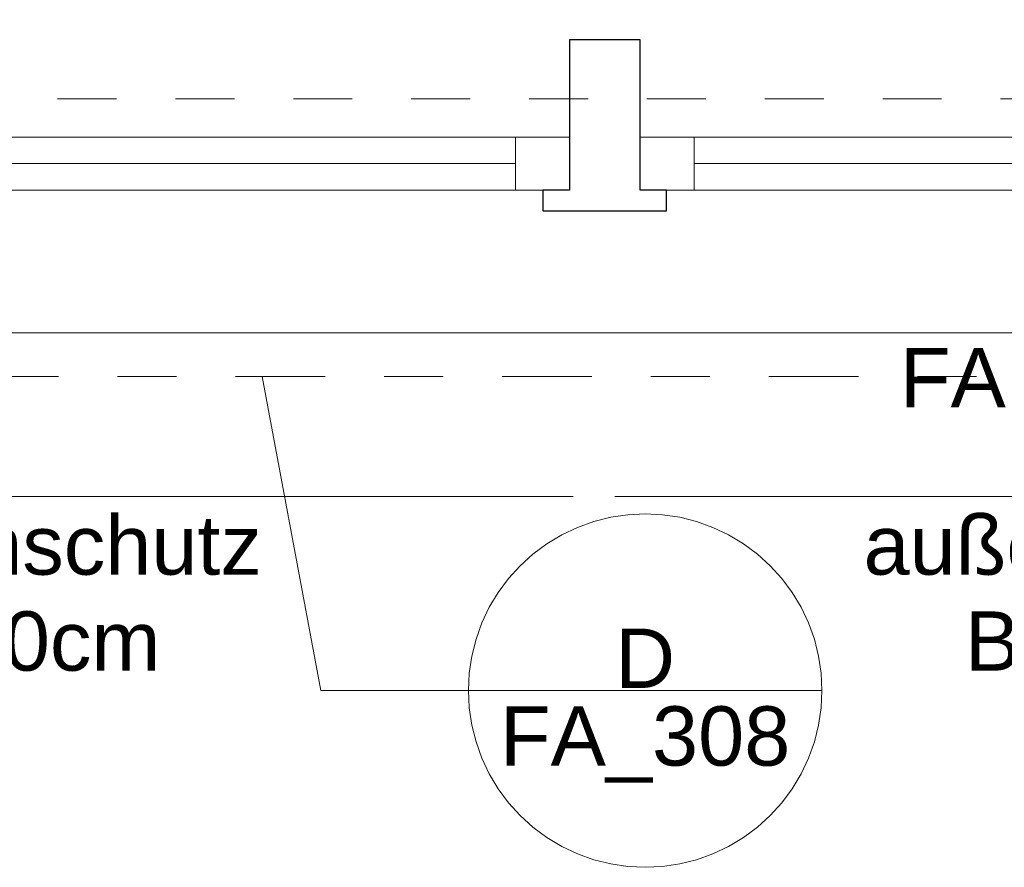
# Model space of a CAD drawing. Header units: metres. Extents: x -180 to 4, y -49 to 6.
# Tile 34 of 256: x -158.59 to -156.91, y -40.95 to -39.51. Entities that reach past the tile are written whole.
import ezdxf

# ---------------------------------------------------------------- set-up
doc = ezdxf.new("R2010")
doc.units = ezdxf.units.M
doc.header["$LTSCALE"] = 0.05
doc.header["$PDMODE"] = 1
doc.header["$PDSIZE"] = -2
doc.linetypes.add('ISO-10 Strichpunktlinie', pattern=[4.699, 3.048, -0.762, 0.127, -0.762])
doc.linetypes.add('Linienart-20', pattern=[2.116531, 1.058062, -1.058469])
doc.layers.get('0').update_dxf_attribs({"lineweight": 25})
for name, color, linetype, lineweight, true_color in [('30 -33 Aussenwände- 7 Fassade_ Elemente', 7, 'Continuous', 9, 0x00aacc), ('30 -35 Decken- 1 Konstruktion-Träger- Stahlbeton', 7, 'Continuous', 13, 0x33aa00), ('70 -72 Beschriftung- 1 Beschriftung allgemein', 7, 'Continuous', 9, 0xff6633), ('70 -72 Beschriftung- 7 Detailverweise', 7, 'Continuous', 9, 0x00dd00), ('70 -72 Beschriftung- 7 Detailverweise Linie', 7, 'Continuous', 9, 0x00dd00), ('70 -76 Bemaßung- 2 Allgemein', 7, 'Continuous', 5, 0x6666cc), ('CW-Unsichtbar', 7, 'Continuous', 9, 0x599559)]:
    doc.layers.add(name, color=color, linetype=linetype, lineweight=lineweight, true_color=true_color)
doc.layers.add('30 -33 Aussenwände- 8 Sonnenschutz', color=7, linetype='Continuous', lineweight=9)
doc.layers.add('Keine', color=7, linetype='Continuous', lineweight=9)
doc.styles.add('Arial', font='arial.ttf')
doc.dimstyles.new('k+k_klein', dxfattribs={"dimtxt": 0.100689, "dimasz": 0.05302, "dimexe": 0.05, "dimexo": 0.15, "dimgap": 0.005, "dimtad": 1, "dimdec": 3, "dimtxsty": 'Arial', "dimblk": 'VW_SLASH-2', "dimblk1": 'VW_SLASH-2', "dimblk2": 'VW_SLASH-2', "dimcen": 0, "dimdle": 0.025, "dimadec": 3, "dimazin": 0, "dimtfac": 0.75, "dimtdec": 3, "dimtix": 1, "dimtmove": 0, "dimatfit": 0, "dimldrblk": 'VW_FILLEDARROW', "dimfxl": 0.1, "dimfxlon": 1, "dimfrac": 2, "dimtolj": 1, "dimarcsym": 0})

# ---------------------------------------------------------------- blocks, each defined once
blk = doc.blocks.new('Gruppe-2186')
at = {"color": 255, "linetype": 'Continuous', "lineweight": 9, "transparency": 33554687}
blk.add_wipeout([(-1.1, 0.035), (-1.1, -0.225), (1.1, -0.225), (1.1, 0.035)], dxfattribs=at).dxf.layer = '30 -33 Aussenwände- 7 Fassade_ Elemente'
at = {"layer": '30 -33 Aussenwände- 7 Fassade_ Elemente', "color": 7, "linetype": 'Continuous', "lineweight": 9, "transparency": 33554687, "flags": 128}
blk.add_lwpolyline([(-1.1, 0.035), (-1.1, -0.225), (1.1, -0.225), (1.1, 0.035)], dxfattribs=at)
blk = doc.blocks.new('Gruppe-2187')
at = {"color": 255, "linetype": 'Continuous', "lineweight": 9, "transparency": 33554687}
blk.add_wipeout([(-1.1, 0.125), (-1.1, 0.225), (1.1, 0.225), (1.1, 0.125)], dxfattribs=at).dxf.layer = '30 -33 Aussenwände- 7 Fassade_ Elemente'
at = {"layer": '30 -33 Aussenwände- 7 Fassade_ Elemente', "color": 7, "linetype": 'Continuous', "lineweight": 9, "transparency": 33554687, "flags": 128}
blk.add_lwpolyline([(-1.1, 0.125), (-1.1, 0.225), (1.1, 0.225), (1.1, 0.125)], dxfattribs=at)
blk = doc.blocks.new('Gruppe-2188')
at = {"color": 255, "linetype": 'Continuous', "lineweight": 5, "transparency": 33554687}
blk.add_wipeout([(-1.02, 0.1075), (-1.02, 0.125), (1.02, 0.125), (1.02, 0.1075)], dxfattribs=at).dxf.layer = '30 -33 Aussenwände- 7 Fassade_ Elemente'
blk = doc.blocks.new('Gruppe-2189')
at = {"layer": '30 -33 Aussenwände- 7 Fassade_ Elemente', "color": 7, "linetype": 'Continuous', "lineweight": 9, "transparency": 33554687}
blk.add_line((-1.02, 0.125), (1.02, 0.125), dxfattribs=at)
at = {"color": 255, "linetype": 'Continuous', "lineweight": 9, "transparency": 33554687}
blk.add_wipeout([(-1.02, 0.125), (1.02, 0.125), (1.02, 0.035), (-1.02, 0.035)], dxfattribs=at).dxf.layer = '30 -33 Aussenwände- 7 Fassade_ Elemente'
at = {"layer": '30 -33 Aussenwände- 7 Fassade_ Elemente', "color": 7, "linetype": 'Continuous', "lineweight": 9, "transparency": 33554687}
blk.add_line((1.02, 0.08), (-1.02, 0.08), dxfattribs=at)
at = {"layer": '30 -33 Aussenwände- 7 Fassade_ Elemente', "color": 7, "linetype": 'Continuous', "lineweight": 9, "transparency": 33554687, "flags": 128}
blk.add_lwpolyline([(-1.02, 0.125), (1.02, 0.125), (1.02, 0.035), (-1.02, 0.035)], close=True, dxfattribs=at)
blk = doc.blocks.new('Gruppe-2190')
at = {"color": 255, "linetype": 'Continuous', "lineweight": 9, "transparency": 33554687}
for points in [[(-1.1, 0.125), (-1.02, 0.125), (-1.02, 0.035), (-1.1, 0.035)], [(1.1, 0.125), (1.02, 0.125), (1.02, 0.035), (1.1, 0.035)]]:
    blk.add_wipeout(points, dxfattribs=at).dxf.layer = '30 -33 Aussenwände- 7 Fassade_ Elemente'
at = {"layer": '30 -33 Aussenwände- 7 Fassade_ Elemente', "color": 7, "linetype": 'Continuous', "lineweight": 9, "transparency": 33554687}
for p, q in [((-1.1, 0.035), (-1.1, 0.125)), ((-1.02, 0.035), (-1.02, 0.125)), ((1.02, 0.035), (1.02, 0.125)), ((1.1, 0.035), (1.1, 0.125))]:
    blk.add_line(p, q, dxfattribs=at)
at = {"layer": '30 -33 Aussenwände- 7 Fassade_ Elemente', "color": 7, "linetype": 'Continuous', "lineweight": 9, "transparency": 33554687, "flags": 128}
for points in [[(-1.1, 0.125), (-1.02, 0.125), (-1.02, 0.035), (-1.1, 0.035)], [(1.1, 0.125), (1.02, 0.125), (1.02, 0.035), (1.1, 0.035)]]:
    blk.add_lwpolyline(points, close=True, dxfattribs=at)
blk = doc.blocks.new('Gruppe-2191')
at = {"layer": '30 -33 Aussenwände- 7 Fassade_ Elemente', "color": 7, "transparency": 33554687}
for name in ['Gruppe-2187', 'Gruppe-2186']:
    blk.add_blockref(name, (0, 0), dxfattribs=at)
blk.add_blockref('Gruppe-2188', (0, 0), dxfattribs=at)
blk.add_blockref('Gruppe-2189', (0, 0), dxfattribs=at)
blk.add_blockref('Gruppe-2190', (0, 0), dxfattribs=at)
blk = doc.blocks.new('Fenster (2D)-83')
at = {"layer": 'CW-Unsichtbar', "linetype": 'Continuous', "lineweight": 5, "transparency": 33554687}
for p in [(-1.1, 0), (1.1, 0)]:
    blk.add_point(p, dxfattribs=at)
at = {"layer": '30 -33 Aussenwände- 7 Fassade_ Elemente', "color": 0, "flags": 1}
for tag in ['IFC_UUID', 'instanceID']:
    blk.add_attdef(tag, (-159.8643, -39.902), '', height=0.00018, dxfattribs=at)
at = {"layer": '30 -33 Aussenwände- 7 Fassade_ Elemente', "color": 7, "transparency": 33554687}
blk.add_blockref('Gruppe-2191', (0, 0), dxfattribs=at)
blk = doc.blocks.new('Gruppe-2204')
at = {"color": 255, "linetype": 'Continuous', "lineweight": 9, "transparency": 33554687}
blk.add_wipeout([(-1.1, 0.035), (-1.1, -0.225), (1.1, -0.225), (1.1, 0.035)], dxfattribs=at).dxf.layer = '30 -33 Aussenwände- 7 Fassade_ Elemente'
at = {"layer": '30 -33 Aussenwände- 7 Fassade_ Elemente', "color": 7, "linetype": 'Continuous', "lineweight": 9, "transparency": 33554687, "flags": 128}
blk.add_lwpolyline([(-1.1, 0.035), (-1.1, -0.225), (1.1, -0.225), (1.1, 0.035)], dxfattribs=at)
blk = doc.blocks.new('Gruppe-2205')
at = {"color": 255, "linetype": 'Continuous', "lineweight": 9, "transparency": 33554687}
blk.add_wipeout([(-1.1, 0.125), (-1.1, 0.225), (1.1, 0.225), (1.1, 0.125)], dxfattribs=at).dxf.layer = '30 -33 Aussenwände- 7 Fassade_ Elemente'
at = {"layer": '30 -33 Aussenwände- 7 Fassade_ Elemente', "color": 7, "linetype": 'Continuous', "lineweight": 9, "transparency": 33554687, "flags": 128}
blk.add_lwpolyline([(-1.1, 0.125), (-1.1, 0.225), (1.1, 0.225), (1.1, 0.125)], dxfattribs=at)
blk = doc.blocks.new('Gruppe-2206')
at = {"color": 255, "linetype": 'Continuous', "lineweight": 5, "transparency": 33554687}
blk.add_wipeout([(-1.02, 0.1075), (-1.02, 0.125), (1.02, 0.125), (1.02, 0.1075)], dxfattribs=at).dxf.layer = '30 -33 Aussenwände- 7 Fassade_ Elemente'
blk = doc.blocks.new('Gruppe-2207')
at = {"layer": '30 -33 Aussenwände- 7 Fassade_ Elemente', "color": 7, "linetype": 'Continuous', "lineweight": 9, "transparency": 33554687}
blk.add_line((-1.02, 0.125), (1.02, 0.125), dxfattribs=at)
at = {"color": 255, "linetype": 'Continuous', "lineweight": 9, "transparency": 33554687}
blk.add_wipeout([(-1.02, 0.125), (1.02, 0.125), (1.02, 0.035), (-1.02, 0.035)], dxfattribs=at).dxf.layer = '30 -33 Aussenwände- 7 Fassade_ Elemente'
at = {"layer": '30 -33 Aussenwände- 7 Fassade_ Elemente', "color": 7, "linetype": 'Continuous', "lineweight": 9, "transparency": 33554687}
blk.add_line((1.02, 0.08), (-1.02, 0.08), dxfattribs=at)
at = {"layer": '30 -33 Aussenwände- 7 Fassade_ Elemente', "color": 7, "linetype": 'Continuous', "lineweight": 9, "transparency": 33554687, "flags": 128}
blk.add_lwpolyline([(-1.02, 0.125), (1.02, 0.125), (1.02, 0.035), (-1.02, 0.035)], close=True, dxfattribs=at)
blk = doc.blocks.new('Gruppe-2208')
at = {"color": 255, "linetype": 'Continuous', "lineweight": 9, "transparency": 33554687}
for points in [[(-1.1, 0.125), (-1.02, 0.125), (-1.02, 0.035), (-1.1, 0.035)], [(1.1, 0.125), (1.02, 0.125), (1.02, 0.035), (1.1, 0.035)]]:
    blk.add_wipeout(points, dxfattribs=at).dxf.layer = '30 -33 Aussenwände- 7 Fassade_ Elemente'
at = {"layer": '30 -33 Aussenwände- 7 Fassade_ Elemente', "color": 7, "linetype": 'Continuous', "lineweight": 9, "transparency": 33554687}
for p, q in [((-1.1, 0.035), (-1.1, 0.125)), ((-1.02, 0.035), (-1.02, 0.125)), ((1.02, 0.035), (1.02, 0.125)), ((1.1, 0.035), (1.1, 0.125))]:
    blk.add_line(p, q, dxfattribs=at)
at = {"layer": '30 -33 Aussenwände- 7 Fassade_ Elemente', "color": 7, "linetype": 'Continuous', "lineweight": 9, "transparency": 33554687, "flags": 128}
for points in [[(-1.1, 0.125), (-1.02, 0.125), (-1.02, 0.035), (-1.1, 0.035)], [(1.1, 0.125), (1.02, 0.125), (1.02, 0.035), (1.1, 0.035)]]:
    blk.add_lwpolyline(points, close=True, dxfattribs=at)
blk = doc.blocks.new('Gruppe-2209')
at = {"layer": '30 -33 Aussenwände- 7 Fassade_ Elemente', "color": 7, "transparency": 33554687}
for name in ['Gruppe-2205', 'Gruppe-2204']:
    blk.add_blockref(name, (0, 0), dxfattribs=at)
blk.add_blockref('Gruppe-2206', (0, 0), dxfattribs=at)
blk.add_blockref('Gruppe-2207', (0, 0), dxfattribs=at)
blk.add_blockref('Gruppe-2208', (0, 0), dxfattribs=at)
blk = doc.blocks.new('Fenster (2D)-84')
at = {"layer": 'CW-Unsichtbar', "linetype": 'Continuous', "lineweight": 5, "transparency": 33554687}
for p in [(-1.1, 0), (1.1, 0)]:
    blk.add_point(p, dxfattribs=at)
at = {"layer": '30 -33 Aussenwände- 7 Fassade_ Elemente', "color": 0, "flags": 1}
for tag in ['IFC_UUID', 'instanceID']:
    blk.add_attdef(tag, (-157.521, -39.902), '', height=0.00018, dxfattribs=at)
at = {"layer": '30 -33 Aussenwände- 7 Fassade_ Elemente', "color": 7, "transparency": 33554687}
blk.add_blockref('Gruppe-2209', (0, 0), dxfattribs=at)
blk = doc.blocks.new('Gruppe-2228')
at = {"color": 255}
blk.add_wipeout([(-155.3093, -39.802), (-157.5327, -39.802), (-157.5327, -39.712), (-155.3093, -39.712)], dxfattribs=at).dxf.layer = '30 -33 Aussenwände- 7 Fassade_ Elemente'
at = {"layer": '30 -33 Aussenwände- 7 Fassade_ Elemente', "flags": 128}
blk.add_lwpolyline([(-155.3093, -39.802), (-157.5327, -39.802), (-157.5327, -39.712), (-155.3093, -39.712)], close=True, dxfattribs=at)
at = {"color": 255, "lineweight": 18}
blk.add_wipeout([(-157.441, -39.802), (-157.5327, -39.802), (-157.5327, -39.712), (-157.441, -39.712)], dxfattribs=at).dxf.layer = '30 -33 Aussenwände- 7 Fassade_ Elemente'
at = {"layer": '30 -33 Aussenwände- 7 Fassade_ Elemente', "lineweight": 18}
blk.add_line((-155.401, -39.757), (-157.441, -39.757), dxfattribs=at)
at = {"layer": '30 -33 Aussenwände- 7 Fassade_ Elemente', "lineweight": 18, "flags": 128}
blk.add_lwpolyline([(-157.441, -39.802), (-157.5327, -39.802), (-157.5327, -39.712), (-157.441, -39.712)], close=True, dxfattribs=at)
at = {"color": 255, "lineweight": 18}
blk.add_wipeout([(-155.3093, -39.802), (-155.401, -39.802), (-155.401, -39.712), (-155.3093, -39.712)], dxfattribs=at).dxf.layer = '30 -33 Aussenwände- 7 Fassade_ Elemente'
at = {"layer": '30 -33 Aussenwände- 7 Fassade_ Elemente', "lineweight": 18, "flags": 128}
blk.add_lwpolyline([(-155.3093, -39.802), (-155.401, -39.802), (-155.401, -39.712), (-155.3093, -39.712)], close=True, dxfattribs=at)
blk = doc.blocks.new('Gruppe-2229')
at = {"color": 255}
blk.add_wipeout([(-157.6527, -39.802), (-159.876, -39.802), (-159.876, -39.712), (-157.6527, -39.712)], dxfattribs=at).dxf.layer = '30 -33 Aussenwände- 7 Fassade_ Elemente'
at = {"layer": '30 -33 Aussenwände- 7 Fassade_ Elemente', "flags": 128}
blk.add_lwpolyline([(-157.6527, -39.802), (-159.876, -39.802), (-159.876, -39.712), (-157.6527, -39.712)], close=True, dxfattribs=at)
at = {"color": 255, "lineweight": 18}
blk.add_wipeout([(-159.7843, -39.802), (-159.876, -39.802), (-159.876, -39.712), (-159.7843, -39.712)], dxfattribs=at).dxf.layer = '30 -33 Aussenwände- 7 Fassade_ Elemente'
at = {"layer": '30 -33 Aussenwände- 7 Fassade_ Elemente', "lineweight": 18}
blk.add_line((-157.7443, -39.757), (-159.7843, -39.757), dxfattribs=at)
at = {"layer": '30 -33 Aussenwände- 7 Fassade_ Elemente', "lineweight": 18, "flags": 128}
blk.add_lwpolyline([(-159.7843, -39.802), (-159.876, -39.802), (-159.876, -39.712), (-159.7843, -39.712)], close=True, dxfattribs=at)
at = {"color": 255, "lineweight": 18}
blk.add_wipeout([(-157.6527, -39.802), (-157.7443, -39.802), (-157.7443, -39.712), (-157.6527, -39.712)], dxfattribs=at).dxf.layer = '30 -33 Aussenwände- 7 Fassade_ Elemente'
at = {"layer": '30 -33 Aussenwände- 7 Fassade_ Elemente', "lineweight": 18, "flags": 128}
blk.add_lwpolyline([(-157.6527, -39.802), (-157.7443, -39.802), (-157.7443, -39.712), (-157.6527, -39.712)], close=True, dxfattribs=at)
blk = doc.blocks.new('Gruppe-2243')
at = {"layer": '30 -33 Aussenwände- 7 Fassade_ Elemente', "rotation": 180}
for name, p in [('Fenster (2D)-83', (-158.7643, -39.677)), ('Fenster (2D)-84', (-156.421, -39.677))]:
    blk.add_blockref(name, p, dxfattribs=at)
at = {"color": 255}
blk.add_wipeout([(-152.621, -40.044), (-160.221, -40.044), (-160.221, -39.047), (-152.621, -39.047)], dxfattribs=at).dxf.layer = '30 -33 Aussenwände- 7 Fassade_ Elemente'
blk.add_wipeout([(-152.846, -39.802), (-152.846, -39.047), (-159.996, -39.047), (-159.996, -39.802), (-160.151, -39.802), (-160.151, -40.044), (-152.691, -40.044), (-152.691, -39.802)], dxfattribs=at).dxf.layer = '30 -33 Aussenwände- 7 Fassade_ Elemente'
at = {"layer": '30 -33 Aussenwände- 7 Fassade_ Elemente', "flags": 128}
blk.add_lwpolyline([(-152.846, -39.802), (-152.846, -39.047), (-159.996, -39.047), (-159.996, -39.802), (-160.151, -39.802), (-160.151, -40.044), (-152.691, -40.044), (-152.691, -39.802)], close=True, dxfattribs=at)
at = {"layer": '30 -33 Aussenwände- 7 Fassade_ Elemente', "color": 7}
for name in ['Gruppe-2229', 'Gruppe-2228']:
    blk.add_blockref(name, (0, 0), dxfattribs=at)
at = {"color": 255, "lineweight": 25}
blk.add_wipeout([(-157.4877, -39.837), (-157.4877, -39.802), (-157.5327, -39.802), (-157.5327, -39.547), (-157.6527, -39.547), (-157.6527, -39.802), (-157.6977, -39.802), (-157.6977, -39.837)], dxfattribs=at).dxf.layer = '30 -33 Aussenwände- 7 Fassade_ Elemente'
at = {"layer": '30 -33 Aussenwände- 7 Fassade_ Elemente', "lineweight": 25, "flags": 128}
blk.add_lwpolyline([(-157.4877, -39.837), (-157.4877, -39.802), (-157.5327, -39.802), (-157.5327, -39.547), (-157.6527, -39.547), (-157.6527, -39.802), (-157.6977, -39.802), (-157.6977, -39.837)], close=True, dxfattribs=at)
blk = doc.blocks.new('Gruppe-11025')
at = {"layer": '30 -35 Decken- 1 Konstruktion-Träger- Stahlbeton', "color": 7, "linetype": 'Linienart-20', "lineweight": 13, "transparency": 33554687}
blk.add_line((-99.221, -39.647), (-160.421, -39.647), dxfattribs=at)
at = {"layer": '30 -35 Decken- 1 Konstruktion-Träger- Stahlbeton', "color": 0, "flags": 1}
for tag in ['IFC_UUID', 'instanceID']:
    blk.add_attdef(tag, (-160.421, -39.647), '', height=0.00018, dxfattribs=at)
blk = doc.blocks.new('Gruppe-12500')
at = {"layer": '70 -72 Beschriftung- 1 Beschriftung allgemein', "color": 252, "true_color": 0x888888}
blk.add_line((-157.646, -40.3219), (-159.996, -40.3219), dxfattribs=at)
at = {"layer": '70 -72 Beschriftung- 1 Beschriftung allgemein', "color": 7, "insert": (-158.8742, -40.3542), "char_height": 0.100689, "width": 1.6, "attachment_point": 2, "line_spacing_factor": 0.970891, "style": 'Arial'}
blk.add_mtext('außenl. Sonnenschutz\\PBreite ca. 250cm', dxfattribs=at)
blk = doc.blocks.new('Gruppe-12501')
at = {"layer": '70 -72 Beschriftung- 1 Beschriftung allgemein', "color": 252, "true_color": 0x888888}
blk.add_line((-155.2256, -40.3219), (-157.5756, -40.3219), dxfattribs=at)
at = {"layer": '70 -72 Beschriftung- 1 Beschriftung allgemein', "color": 7, "insert": (-156.4538, -40.3542), "char_height": 0.100689, "width": 1.6, "attachment_point": 2, "line_spacing_factor": 0.970891, "style": 'Arial'}
blk.add_mtext('außenl. Sonnenschutz\\PBreite ca. 250cm', dxfattribs=at)
blk = doc.blocks.new('_01-OG1_Tragwerk (2D)')
at = {"layer": '30 -33 Aussenwände- 7 Fassade_ Elemente', "color": 7}
blk.add_blockref('Gruppe-2243', (0, 0), dxfattribs=at)
at = {"layer": '30 -33 Aussenwände- 8 Sonnenschutz', "color": 7}
for name in ['Gruppe-12500', 'Gruppe-12501']:
    blk.add_blockref(name, (0, 0), dxfattribs=at)
at = {"layer": '30 -35 Decken- 1 Konstruktion-Träger- Stahlbeton'}
blk.add_blockref('Gruppe-11025', (0, 0), dxfattribs=at)
blk = doc.blocks.new('Gruppe-14467')
at = {"layer": '70 -72 Beschriftung- 7 Detailverweise'}
blk.add_line((-157.2241, -40.6517), (-157.8241, -40.6517), dxfattribs=at)
at = {"layer": '70 -72 Beschriftung- 7 Detailverweise', "flags": 128}
blk.add_lwpolyline([(-157.2241, -40.6517), (-157.2255, -40.6811), (-157.2298, -40.7102), (-157.237, -40.7388), (-157.2469, -40.7665), (-157.2595, -40.7931), (-157.2746, -40.8184), (-157.2922, -40.842), (-157.3119, -40.8639), (-157.3337, -40.8836), (-157.3574, -40.9012), (-157.3826, -40.9163), (-157.4093, -40.9289), (-157.437, -40.9388), (-157.4655, -40.946), (-157.4947, -40.9503), (-157.5241, -40.9517), (-157.5535, -40.9503), (-157.5826, -40.946), (-157.6112, -40.9388), (-157.6389, -40.9289), (-157.6655, -40.9163), (-157.6907, -40.9012), (-157.7144, -40.8836), (-157.7362, -40.8639), (-157.756, -40.842), (-157.7735, -40.8184), (-157.7886, -40.7931), (-157.8012, -40.7665), (-157.8111, -40.7388), (-157.8183, -40.7102), (-157.8226, -40.6811), (-157.8241, -40.6517), (-157.8226, -40.6223), (-157.8183, -40.5932), (-157.8111, -40.5646), (-157.8012, -40.5369), (-157.7886, -40.5103), (-157.7735, -40.4851), (-157.756, -40.4614), (-157.7362, -40.4396), (-157.7144, -40.4198), (-157.6907, -40.4023), (-157.6655, -40.3871), (-157.6389, -40.3746), (-157.6112, -40.3646), (-157.5826, -40.3575), (-157.5535, -40.3532), (-157.5241, -40.3517), (-157.4947, -40.3532), (-157.4655, -40.3575), (-157.437, -40.3646), (-157.4093, -40.3746), (-157.3826, -40.3871), (-157.3574, -40.4023), (-157.3337, -40.4198), (-157.3119, -40.4396), (-157.2922, -40.4614), (-157.2746, -40.4851), (-157.2595, -40.5103), (-157.2469, -40.5369), (-157.237, -40.5646), (-157.2298, -40.5932), (-157.2255, -40.6223)], close=True, dxfattribs=at)
at = {"layer": '70 -72 Beschriftung- 7 Detailverweise'}
blk.add_point((-157.5241, -40.6517), dxfattribs=at)
at = {"layer": '70 -72 Beschriftung- 7 Detailverweise', "line_spacing_factor": 0.96878, "style": 'Arial'}
for s, insert, char_height, attachment_point in [('D', (-157.5241, -40.6471), 0.1007, 8), ('FA_308', (-157.5241, -40.6784), 0.10069, 2)]:
    blk.add_mtext(s, dxfattribs=dict(at, insert=insert, char_height=char_height, attachment_point=attachment_point))
blk = doc.blocks.new('Gruppe-14468')
at = {"layer": '70 -72 Beschriftung- 7 Detailverweise', "transparency": 33554687}
for q in [(-158.174, -40.1186), (-157.5241, -40.6517)]:
    blk.add_line((-158.0742, -40.6517), q, dxfattribs=at)
at = {"layer": '70 -72 Beschriftung- 7 Detailverweise', "color": 7, "transparency": 33554687}
blk.add_blockref('Gruppe-14467', (0, 0), dxfattribs=at)
blk = doc.blocks.new('_OG1_2D (2D)')
at = {"layer": '70 -72 Beschriftung- 7 Detailverweise Linie', "linetype": 'ISO-10 Strichpunktlinie', "flags": 128}
blk.add_lwpolyline([(-160.15352994, -39.09857212), (-99.45100868, -39.09857212), (-99.45100868, -40.11857212), (-160.15352994, -40.11857212)], close=True, dxfattribs=at)
at = {"layer": '70 -72 Beschriftung- 7 Detailverweise'}
blk.add_blockref('Gruppe-14468', (0, 0), dxfattribs=at)
blk = doc.blocks.new('VW_SLASH-2')
at = {"color": 0, "linetype": 'ByBlock', "lineweight": -2, "transparency": 16777216}
blk.add_line((0.472, 0), (-1, 0), dxfattribs=at)
at = {"color": 0, "lineweight": 5, "transparency": 16777216, "flags": 128}
blk.add_lwpolyline([(0.5, 0.5), (-0.5, -0.5)], dxfattribs=at)
blk = doc.blocks.new('*D16746')
at = {"layer": '70 -76 Bemaßung- 2 Allgemein', "color": 0, "lineweight": -2}
for p, q in [((-159.936, -44.172), (-159.936, -44.322)), ((-157.5927, -44.172), (-157.5927, -44.322)), ((-157.6457, -44.272), (-159.883, -44.272))]:
    blk.add_line(p, q, dxfattribs=at)
at = {"layer": 'Defpoints', "color": 0}
for p in [(-159.936, -39.547), (-157.5927, -39.547), (-159.936, -44.272)]:
    blk.add_point(p, dxfattribs=at)
at = {"layer": '70 -76 Bemaßung- 2 Allgemein', "color": 0, "lineweight": -2, "xscale": 0.05302001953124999, "yscale": 0.05302001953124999, "zscale": 0.05302001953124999, "rotation": 180}
blk.add_blockref('VW_SLASH-2', (-159.936, -44.272), dxfattribs=at)
at = {"layer": '70 -76 Bemaßung- 2 Allgemein', "color": 0, "lineweight": -2, "xscale": 0.05302001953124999, "yscale": 0.05302001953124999, "zscale": 0.05302001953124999}
blk.add_blockref('VW_SLASH-2', (-157.5927, -44.272), dxfattribs=at)
at = {"layer": '70 -76 Bemaßung- 2 Allgemein', "color": 0, "insert": (-158.7643, -44.1839), "char_height": 0.100689, "attachment_point": 5, "style": 'Arial'}
blk.add_mtext('\\A1;2,34\\S3^ ;', dxfattribs=at)
blk = doc.blocks.new('VW_FILLEDARROW')
at = {"linetype": 'Continuous', "lineweight": 0, "transparency": 16777216}
blk.add_hatch(color=0, dxfattribs=at).paths.add_polyline_path([(-2.829, 0.758), (0, 0), (-2.829, -0.758)])
at = {"color": 0, "lineweight": 5, "transparency": 16777216, "flags": 128}
blk.add_lwpolyline([(-2.829, 0.758), (0, 0), (-2.829, -0.758)], close=True, dxfattribs=at)
blk = doc.blocks.new('*D16747')
at = {"layer": '70 -76 Bemaßung- 2 Allgemein', "color": 0, "lineweight": -2}
for p, q in [((-157.5927, -44.172), (-157.5927, -44.322)), ((-155.2493, -44.172), (-155.2493, -44.322)), ((-155.3024, -44.272), (-157.5396, -44.272))]:
    blk.add_line(p, q, dxfattribs=at)
at = {"layer": 'Defpoints', "color": 0}
for p in [(-157.5927, -39.547), (-155.2493, -39.547), (-157.5927, -44.272)]:
    blk.add_point(p, dxfattribs=at)
at = {"layer": '70 -76 Bemaßung- 2 Allgemein', "color": 0, "lineweight": -2, "xscale": 0.05302001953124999, "yscale": 0.05302001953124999, "zscale": 0.05302001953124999, "rotation": 180}
blk.add_blockref('VW_SLASH-2', (-157.5927, -44.272), dxfattribs=at)
at = {"layer": '70 -76 Bemaßung- 2 Allgemein', "color": 0, "lineweight": -2, "xscale": 0.05302001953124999, "yscale": 0.05302001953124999, "zscale": 0.05302001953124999}
blk.add_blockref('VW_SLASH-2', (-155.2493, -44.272), dxfattribs=at)
at = {"layer": '70 -76 Bemaßung- 2 Allgemein', "color": 0, "insert": (-156.421, -44.1839), "char_height": 0.100689, "attachment_point": 5, "style": 'Arial'}
blk.add_mtext('\\A1;2,34\\S3^ ;', dxfattribs=at)
blk = doc.blocks.new('Gruppe-15268')
at = {"layer": '70 -76 Bemaßung- 2 Allgemein'}
for p1, p2, picture, middle in [((-157.5927, -39.547), (-159.936, -39.547), '*D16746', (-158.7643, -44.1839)), ((-155.2493, -39.547), (-157.5927, -39.547), '*D16747', (-156.421, -44.1839))]:
    dim = blk.add_aligned_dim(p1=p1, p2=p2, distance=4.725, text='2,34\\S3^ ;', dimstyle='k+k_klein', override={"dimtxt": 0.100689, "dimgap": 0.01, "dimpost": '<>', "dimtxsty": 'Arial', "dimtmove": 2}, dxfattribs=at)
    dim.commit()
    dim.dimension.update_dxf_attribs({"geometry": picture, "text_midpoint": middle})
blk = doc.blocks.new('_OG1_2D Bemaßung_ Beschriftung (2D)')
at = {"layer": '70 -76 Bemaßung- 2 Allgemein'}
blk.add_blockref('Gruppe-15268', (0, 0), dxfattribs=at)
at = {"layer": '70 -72 Beschriftung- 1 Beschriftung allgemein', "insert": (-156.40400772, -40.0700169), "char_height": 0.1006886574, "width": 1.6, "attachment_point": 2, "line_spacing_factor": 0.970891, "style": 'Arial'}
blk.add_mtext('FA.B1.002.F.1.BRH.S', dxfattribs=at)

msp = doc.modelspace()

# ---------------------------------------------------------------- block references
at = {"layer": 'Keine', "color": 1}
msp.add_blockref('_01-OG1_Tragwerk (2D)', (0, 0), dxfattribs=at)

# ---------------------------------------------------------------- next in the draw order: block references
msp.add_blockref('_OG1_2D (2D)', (0, 0), dxfattribs=at)

# ---------------------------------------------------------------- next in the draw order: block references
msp.add_blockref('_OG1_2D Bemaßung_ Beschriftung (2D)', (0, 0), dxfattribs=at)

doc.saveas('drawing.dxf')
